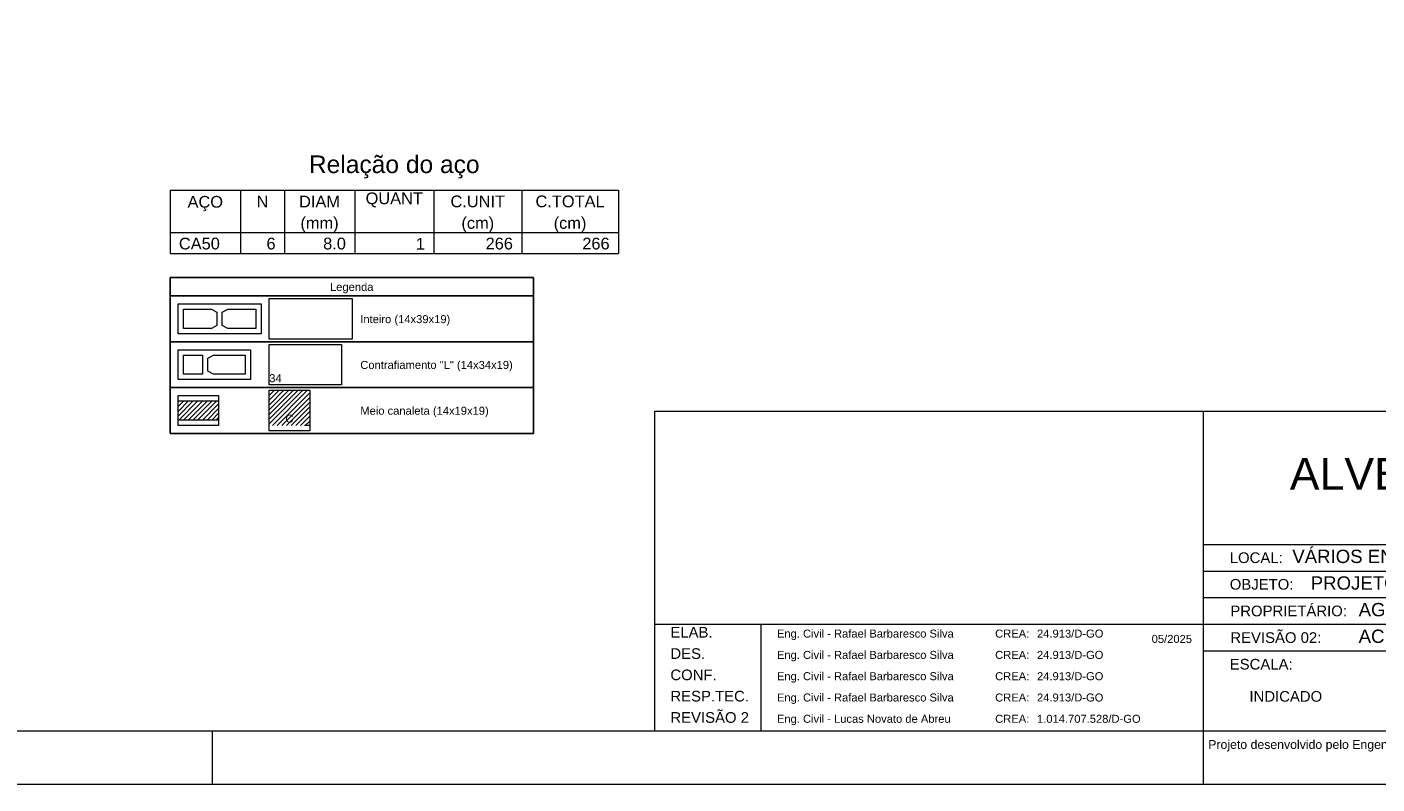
# Model space of a CAD drawing. Header units: millimetres. Extents: x 337 to 624, y -381 to -65.
# Tile 67 of 139: x 485 to 511, y -253 to -239. Entities that reach past the tile are written whole.
import ezdxf

# ---------------------------------------------------------------- set-up
doc = ezdxf.new("R2010")
doc.units = ezdxf.units.MM
doc.header["$MEASUREMENT"] = 0
doc.linetypes.add('DOT', pattern=[6.35, 0, -6.35])
doc.layers.get('0').update_dxf_attribs({"lineweight": 5})
for name, color, linetype, lineweight in [('DI-Tabelas', 7, 'Continuous', 25), ('PA-Graute', 8, 'Continuous', 0), ('PE-Contrafiamento L', 1, 'Continuous', 13), ('PE-Inteiro', 7, 'Continuous', 5), ('PE-Meio canaleta', 5, 'Continuous', 5), ('PRANCHA 01', 7, 'Continuous', 20), ('Relação do aço', 7, 'Continuous', 0)]:
    doc.layers.add(name, color=color, linetype=linetype, lineweight=lineweight)
doc.layers.add('PDF_Text', color=7, linetype='Continuous')
doc.styles.add('Arial', font='arial.ttf')
doc.styles.add('PDF Arial', font='arial.ttf')
pattern_1 = [(45, (381.686116, -413.16058), (-0.044194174, 0.044194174), [])]

# ---------------------------------------------------------------- blocks, each defined once
blk = doc.blocks.new('Carimbo_Rafael_2022')
at = {"color": 0}
for p, q in [((524.018, -54.927), (551.818, -54.927)), ((524.018, -60.927), (551.818, -60.927))]:
    blk.add_line(p, q, dxfattribs=at)
for p, q in [((524.018, -54.927), (524.018, -60.927)), ((524.018, -54.927), (524.018, -60.927)), ((534.318, -54.927), (534.318, -60.927)), ((534.318, -54.927), (534.318, -60.927)), ((534.318, -57.427), (551.818, -57.427)), ((534.318, -57.927), (551.818, -57.927)), ((534.318, -58.427), (551.818, -58.427)), ((524.018, -58.927), (534.318, -58.927)), ((526.018, -58.927), (526.018, -60.927)), ((534.318, -58.927), (551.818, -58.927)), ((534.318, -59.427), (551.818, -59.427))]:
    blk.add_line(p, q)
at = {"color": 152, "true_color": 0x0063c7, "style": 'Arial'}
for s, height, p in [('ALVENARIA ESTRUTURAL / RADIER', 0.6, (535.944, -56.402)), ('VÁRIOS ENDEREÇOS', 0.25, (535.992, -57.777)), ('PROJETO ALVENARIA ESTRUTURAL', 0.25, (536.338, -58.277)), ('AGÊNCIA GOIANA DE HABITAÇÃO - AGEHAB', 0.25, (537.237, -58.777)), ('ACRÉSCIMO DE ARMADURA NEGATIVA NAS LAJES DA COBERTURA', 0.25, (537.237, -59.277)), ('INDICADO', 0.2, (535.187, -60.381))]:
    blk.add_text(s, height=height, dxfattribs=at).set_placement(p)
at = {"style": 'Arial'}
for s, height, p in [('LOCAL:', 0.2, (534.818, -57.777)), ('OBJETO:', 0.2, (534.818, -58.277)), ('PROPRIETÁRIO:', 0.2, (534.829, -58.777)), ('ELAB.', 0.2, (524.318, -59.177)), ('Eng. Civil - Rafael Barbaresco Silva', 0.15, (526.318, -59.177)), ('CREA:', 0.15, (530.414, -59.177)), ('24.913/D-GO', 0.15, (531.2, -59.177)), ('REVISÃO 02:', 0.2, (534.829, -59.277)), ('05/2025', 0.15, (533.352, -59.277)), ('DES.', 0.2, (524.318, -59.577)), ('Eng. Civil - Rafael Barbaresco Silva', 0.15, (526.318, -59.577)), ('CREA:', 0.15, (530.414, -59.577)), ('24.913/D-GO', 0.15, (531.2, -59.577)), ('CONF.', 0.2, (524.318, -59.977)), ('ESCALA:', 0.2, (534.818, -59.777)), ('Eng. Civil - Rafael Barbaresco Silva', 0.15, (526.318, -59.977)), ('CREA:', 0.15, (530.414, -59.977)), ('24.913/D-GO', 0.15, (531.2, -59.977)), ('RESP.TEC.', 0.2, (524.318, -60.377)), ('Eng. Civil - Rafael Barbaresco Silva', 0.15, (526.318, -60.377)), ('CREA:', 0.15, (530.414, -60.377)), ('24.913/D-GO', 0.15, (531.2, -60.377)), ('REVISÃO 2', 0.2, (524.318, -60.777)), ('Eng. Civil - Lucas Novato de Abreu', 0.15, (526.318, -60.777)), ('CREA:', 0.15, (530.414, -60.777)), ('1.014.707.528/D-GO', 0.15, (531.2, -60.777))]:
    blk.add_text(s, height=height, dxfattribs=at).set_placement(p)
at = {"layer": 'PDF_Text', "insert": (534.414, -61.318), "char_height": 0.165, "attachment_point": 7, "style": 'PDF Arial'}
blk.add_mtext('Projeto desenvolvido pelo Engenheiro Rafael Barbaresco Silva, seu conteudo não pode ser copiado ou utilizado por terceiros sem autorização, conforme Lei 9.610/98.', dxfattribs=at)

msp = doc.modelspace()

# ---------------------------------------------------------------- hatches: boundary and pattern name
at = {"layer": 'PA-Graute', "linetype": 'Continuous'}
h = msp.add_hatch(dxfattribs=at)
h.set_pattern_fill('ANSI31', color=8, scale=0.5, style=0)
h.set_pattern_definition(pattern_1)
h.paths.add_polyline_path([(489.7223, -245.5384), (490.4823, -245.5384), (490.4823, -246.1984), (489.7223, -246.1984)])
h = msp.add_hatch(dxfattribs=at)
h.set_pattern_fill('ANSI31', color=8, scale=0.5, style=0)
h.set_pattern_definition(pattern_1)
h.paths.add_polyline_path([(488.0123, -245.7384), (488.7723, -245.7384), (488.7723, -246.0984), (488.0123, -246.0984)])

# ---------------------------------------------------------------- linework, layer by layer
at = {"layer": 'DI-Tabelas'}
for p, q in [((487.8623, -243.7684), (487.8623, -243.4194)), ((487.8623, -243.4194), (494.6808, -243.4194)), ((494.6808, -243.4194), (494.6808, -243.7684)), ((494.6808, -243.7684), (487.8623, -243.7684)), ((487.8623, -244.6284), (487.8623, -243.7684)), ((494.6808, -243.7684), (494.6808, -244.6284)), ((489.5723, -244.6284), (487.8623, -244.6284)), ((487.8623, -245.4884), (487.8623, -244.6284)), ((491.2823, -244.6284), (489.5723, -244.6284)), ((494.6808, -244.6284), (491.2823, -244.6284)), ((494.6808, -244.6284), (494.6808, -245.4884)), ((489.5723, -245.4884), (487.8623, -245.4884)), ((487.8623, -246.3484), (487.8623, -245.4884)), ((491.2823, -245.4884), (489.5723, -245.4884)), ((494.6808, -245.4884), (491.2823, -245.4884)), ((494.6808, -245.4884), (494.6808, -246.3484)), ((489.5723, -246.3484), (487.8623, -246.3484)), ((491.2823, -246.3484), (489.5723, -246.3484)), ((494.6808, -246.3484), (491.2823, -246.3484))]:
    msp.add_line(p, q, dxfattribs=at)
at = {"layer": 'PE-Contrafiamento L', "linetype": 'Continuous'}
for p, q in [((488.0123, -244.7784), (489.3723, -244.7784)), ((488.0123, -245.3384), (488.0123, -244.7784)), ((489.3723, -244.7784), (489.3723, -245.3384)), ((489.7223, -244.6784), (491.0823, -244.6784)), ((489.7223, -245.4384), (489.7223, -244.6784)), ((491.0823, -244.6784), (491.0823, -245.4384)), ((489.3723, -245.3384), (488.0123, -245.3384)), ((491.0823, -245.4384), (489.7223, -245.4384))]:
    msp.add_line(p, q, dxfattribs=at)
at = {"layer": 'PE-Contrafiamento L', "linetype": 'Continuous', "lineweight": 5}
for p, q in [((488.1123, -244.8784), (488.4723, -244.8784)), ((488.1123, -245.2384), (488.1123, -244.8784)), ((488.4723, -244.8784), (488.4723, -245.2384)), ((488.5723, -244.9344), (488.6763, -244.8784)), ((488.5723, -245.1824), (488.5723, -244.9344)), ((488.6763, -244.8784), (489.2723, -244.8784)), ((489.2723, -244.8784), (489.2723, -245.2384)), ((488.4723, -245.2384), (488.1123, -245.2384)), ((488.6763, -245.2384), (488.5723, -245.1824)), ((489.2723, -245.2384), (488.6763, -245.2384))]:
    msp.add_line(p, q, dxfattribs=at)
at = {"layer": 'PE-Inteiro', "linetype": 'Continuous'}
for p, q in [((488.0123, -243.9184), (489.5723, -243.9184)), ((488.0123, -244.4784), (488.0123, -243.9184)), ((489.5723, -243.9184), (489.5723, -244.4784)), ((489.7223, -243.8184), (491.2823, -243.8184)), ((489.7223, -244.5784), (489.7223, -243.8184)), ((491.2823, -243.8184), (491.2823, -244.5784)), ((489.5723, -244.4784), (488.0123, -244.4784)), ((491.2823, -244.5784), (489.7223, -244.5784))]:
    msp.add_line(p, q, dxfattribs=at)
at = {"layer": 'PE-Inteiro', "linetype": 'Continuous', "lineweight": 5}
for p, q in [((488.1123, -244.0184), (488.6383, -244.0184)), ((488.1123, -244.3784), (488.1123, -244.0184)), ((488.6383, -244.0184), (488.7423, -244.0744)), ((488.8423, -244.0744), (488.9463, -244.0184)), ((488.9463, -244.0184), (489.4723, -244.0184)), ((489.4723, -244.0184), (489.4723, -244.3784)), ((488.7423, -244.0744), (488.7423, -244.3224)), ((488.8423, -244.3224), (488.8423, -244.0744)), ((488.6383, -244.3784), (488.1123, -244.3784)), ((488.7423, -244.3224), (488.6383, -244.3784)), ((488.9463, -244.3784), (488.8423, -244.3224)), ((489.4723, -244.3784), (488.9463, -244.3784))]:
    msp.add_line(p, q, dxfattribs=at)
at = {"layer": 'PE-Meio canaleta', "linetype": 'Continuous'}
for p, q in [((489.7223, -245.5384), (490.4823, -245.5384)), ((489.7223, -246.2984), (489.7223, -245.5384)), ((490.4823, -245.5384), (490.4823, -246.2984)), ((488.0123, -245.6384), (488.7723, -245.6384)), ((488.0123, -246.1984), (488.0123, -245.6384)), ((488.7723, -245.6384), (488.7723, -246.1984)), ((488.7723, -246.1984), (488.0123, -246.1984)), ((490.4823, -246.2984), (489.7223, -246.2984))]:
    msp.add_line(p, q, dxfattribs=at)
at = {"layer": 'PE-Meio canaleta', "color": 5, "linetype": 'DOT', "lineweight": 5}
for p, q in [((489.7223, -245.5384), (490.4823, -245.5384)), ((489.7223, -246.1984), (489.7223, -245.5384)), ((490.4823, -245.5384), (490.4823, -246.1984)), ((490.4823, -246.1984), (489.7223, -246.1984))]:
    msp.add_line(p, q, dxfattribs=at)
at = {"layer": 'PE-Meio canaleta', "linetype": 'Continuous', "lineweight": 5}
for p, q in [((488.0123, -245.7384), (488.7723, -245.7384)), ((488.0123, -246.0984), (488.0123, -245.7384)), ((488.7723, -245.7384), (488.7723, -246.0984)), ((488.7723, -246.0984), (488.0123, -246.0984))]:
    msp.add_line(p, q, dxfattribs=at)
at = {"layer": 'PRANCHA 01'}
for points in [[(441.653, -252.9324), (525.753, -252.9324), (525.753, -193.5324), (441.653, -193.5324), (441.653, -252.9324)], [(488.653, -251.9324), (488.653, -252.9324)], [(507.253, -251.9324), (507.253, -252.9324)], [(507.253, -251.9324), (507.253, -252.9324)]]:
    msp.add_lwpolyline(points, dxfattribs=at)
msp.add_lwpolyline([(444.153, -251.9324), (524.753, -251.9324), (524.753, -194.5324), (444.153, -194.5324)], close=True, dxfattribs=at)
at = {"layer": 'Relação do aço'}
for p, q in [((487.8623, -241.7814), (496.2773, -241.7814)), ((487.8623, -241.7814), (487.8623, -242.5734)), ((489.1823, -241.7814), (489.1823, -242.5734)), ((490.0073, -241.7814), (490.0073, -242.5734)), ((491.3273, -241.7814), (491.3273, -242.5734)), ((492.8123, -241.7814), (492.8123, -242.5734)), ((494.4623, -241.7814), (494.4623, -242.5734)), ((496.2773, -241.7814), (496.2773, -242.5734)), ((487.8623, -242.5734), (496.2773, -242.5734)), ((487.8623, -242.5734), (496.2773, -242.5734)), ((487.8623, -242.5734), (487.8623, -242.9694)), ((489.1823, -242.5734), (489.1823, -242.9694)), ((490.0073, -242.5734), (490.0073, -242.9694)), ((491.3273, -242.5734), (491.3273, -242.9694)), ((492.8123, -242.5734), (492.8123, -242.9694)), ((494.4623, -242.5734), (494.4623, -242.9694)), ((496.2773, -242.5734), (496.2773, -242.9694)), ((487.8623, -242.9694), (496.2773, -242.9694))]:
    msp.add_line(p, q, dxfattribs=at)

# ---------------------------------------------------------------- block references
msp.add_blockref('Carimbo_Rafael_2022', (-27.0649, -191.0059))

# ---------------------------------------------------------------- texts
at = {"layer": 'DI-Tabelas', "char_height": 0.15, "line_spacing_factor": 0.6, "style": 'Arial'}
for s, insert, width, attachment_point in [('Legenda', (491.2715, -243.7184), 1.631021, 8), ('Inteiro (14x39x19)', (491.4323, -244.3229), 3.377058, 7), ('Contrafiamento "L" (14x34x19)', (491.4323, -245.1829), 5.724466, 7), ('Meio canaleta (14x19x19)', (491.4323, -246.0429), 4.821494, 7)]:
    msp.add_mtext(s, dxfattribs=dict(at, insert=insert, width=width, attachment_point=attachment_point))
at = {"layer": 'PE-Contrafiamento L', "insert": (489.7227, -245.3889), "char_height": 0.15, "width": 0.466006, "attachment_point": 7, "line_spacing_factor": 0.6, "style": 'Arial'}
msp.add_mtext('34', dxfattribs=at)
at = {"layer": 'PE-Meio canaleta', "insert": (490.1023, -246.1489), "char_height": 0.15, "width": 0.302744, "attachment_point": 8, "line_spacing_factor": 0.6, "style": 'Arial'}
msp.add_mtext('C', dxfattribs=at)
at = {"layer": 'Relação do aço', "line_spacing_factor": 0.9, "style": 'Arial'}
for s, insert, char_height, width, attachment_point in [('Relação do aço', (492.0698, -241.5614), 0.33, 6.406326, 8), ('AÇO', (488.5223, -242.1774), 0.22, 1.332409, 8), ('N', (489.5948, -242.1048), 0.22, 0.444024, 8), ('DIAM', (490.6673, -242.1048), 0.22, 1.536982, 8), ('QUANT', (492.0698, -242.1048), 0.22, 2.152043, 8), ('C.UNIT', (493.6373, -242.1048), 0.22, 2.049085, 8), ('C.TOTAL', (495.3698, -242.1048), 0.22, 2.596067, 8), ('(mm)', (490.6673, -242.5734), 0.22, 1.433354, 8), ('(cm)', (493.6373, -242.5734), 0.22, 1.22878, 8), ('(cm)', (495.3698, -242.5734), 0.22, 1.22878, 8), ('CA50', (488.0273, -242.8968), 0.22, 1.537652, 7), ('6', (489.8423, -242.8968), 0.22, 0.341738, 9), ('8.0', (491.1623, -242.8968), 0.22, 0.854177, 9), ('1', (492.6473, -242.8968), 0.22, 0.341738, 9), ('266', (494.2973, -242.8968), 0.22, 1.025213, 9), ('266', (496.1123, -242.8968), 0.22, 1.025213, 9)]:
    msp.add_mtext(s, dxfattribs=dict(at, insert=insert, char_height=char_height, width=width, attachment_point=attachment_point))

doc.saveas('drawing.dxf')
